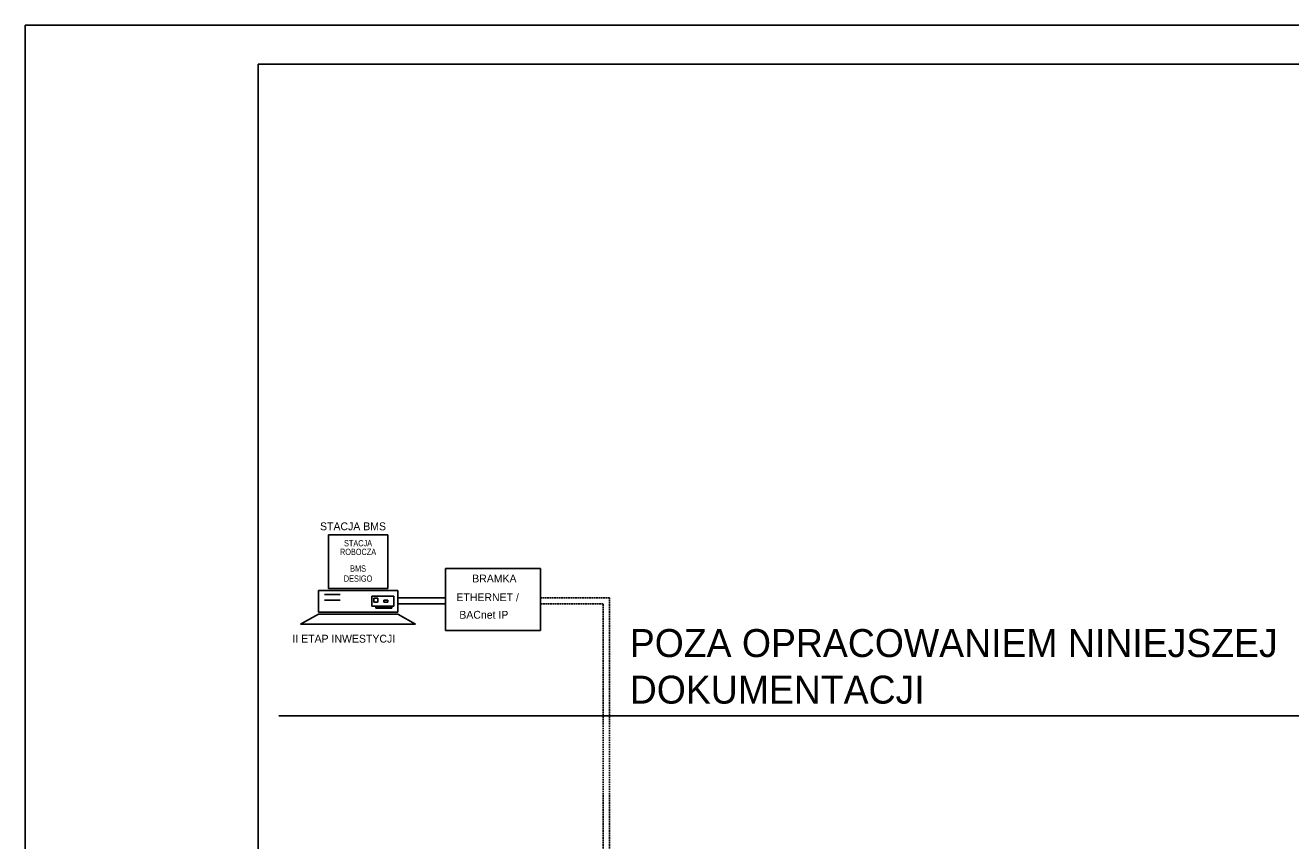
# Model space of a CAD drawing. Header units: millimetres. Extents: x -4295 to 10692, y -6128 to -188.
# Tile 6 of 30: x -4295 to -2665, y -2383 to -1333. Entities that reach past the tile are written whole.
import ezdxf
from ezdxf.enums import TextEntityAlignment as Align

# ---------------------------------------------------------------- set-up
doc = ezdxf.new("R2010")
doc.units = ezdxf.units.MM
for name, pattern in [('ACAD_ISO07W100', [3, 0, -3]), ('ACISOWELD', [3, 2, -1]), ('DOT2', [0.125, 0, -0.125])]:
    doc.linetypes.add(name, pattern=pattern)
for name, color, linetype in [('AIS_SZAFY', 184, 'Continuous'), ('AIS_tabelka', 184, 'Continuous'), ('BACnet_LON', 170, 'Continuous'), ('BMS_podkład', 184, 'DOT2')]:
    doc.layers.add(name, color=color, linetype=linetype)
doc.layers.add('opisy', color=7, linetype='Continuous', lineweight=40)

msp = doc.modelspace()

# ---------------------------------------------------------------- linework, layer by layer
at = {"color": 1}
for p, q in [((-3827.7, -1989.4), (-3904.2, -1989.4)), ((-3904.2, -1989.4), (-3904.2, -2058.3)), ((-3827.7, -2058.3), (-3827.7, -1989.4)), ((-3917, -2060.9), (-3814.9, -2060.9)), ((-3917, -2089), (-3917, -2060.9)), ((-3888.9, -2066), (-3909.4, -2066)), ((-3904.2, -2058.3), (-3827.7, -2058.3)), ((-3848.1, -2081.3), (-3848.1, -2068.5)), ((-3848.1, -2068.5), (-3820, -2068.5)), ((-3820, -2068.5), (-3820, -2081.3)), ((-3814.9, -2060.9), (-3814.9, -2089)), ((-3814.9, -2060.9), (-3814.9, -2077.3)), ((-3888.9, -2073.6), (-3909.4, -2073.6)), ((-3820, -2081.3), (-3848.1, -2081.3)), ((-3845.6, -2076.2), (-3845.6, -2071.1)), ((-3845.6, -2071.1), (-3840.5, -2071.1)), ((-3840.5, -2076.2), (-3845.6, -2076.2)), ((-3843, -2083.9), (-3843, -2081.3)), ((-3843, -2081.3), (-3822.6, -2081.3)), ((-3822.6, -2083.9), (-3843, -2083.9)), ((-3841.8, -2081.3), (-3841.8, -2083.9)), ((-3840.5, -2071.1), (-3840.5, -2076.2)), ((-3840.5, -2081.3), (-3840.5, -2083.9)), ((-3839.2, -2081.3), (-3839.2, -2083.9)), ((-3837.9, -2081.3), (-3837.9, -2083.9)), ((-3836.7, -2081.3), (-3836.7, -2083.9)), ((-3835.4, -2081.3), (-3835.4, -2083.9)), ((-3834.1, -2081.3), (-3834.1, -2083.9)), ((-3832.8, -2076.2), (-3832.8, -2073.6)), ((-3832.8, -2073.6), (-3827.7, -2073.6)), ((-3827.7, -2076.2), (-3832.8, -2076.2)), ((-3832.8, -2081.3), (-3832.8, -2083.9)), ((-3831.6, -2081.3), (-3831.6, -2083.9)), ((-3830.3, -2081.3), (-3830.3, -2083.9)), ((-3829, -2081.3), (-3829, -2083.9)), ((-3827.7, -2073.6), (-3827.7, -2076.2)), ((-3827.7, -2081.3), (-3827.7, -2083.9)), ((-3826.4, -2081.3), (-3826.4, -2083.9)), ((-3825.2, -2081.3), (-3825.2, -2083.9)), ((-3823.9, -2081.3), (-3823.9, -2083.9)), ((-3822.6, -2081.3), (-3822.6, -2083.9)), ((-3917, -2091.5), (-3940, -2104.3)), ((-3814.9, -2089), (-3917, -2089)), ((-3814.9, -2091.5), (-3917, -2091.5)), ((-3792, -2104.3), (-3814.9, -2091.5)), ((-3940, -2104.3), (-3792, -2104.3)), ((-3940, -2104.3), (-3877.9, -2104.3))]:
    msp.add_line(p, q, dxfattribs=at)
at = {"layer": 'AIS_SZAFY'}
for p, q in [((-3631, -2032.8), (-3753.3, -2032.8)), ((-3753.3, -2112.4), (-3753.3, -2032.8)), ((-3631, -2032.8), (-3631, -2112.4)), ((-3631, -2112.4), (-3753.3, -2112.4))]:
    msp.add_line(p, q, dxfattribs=at)
at = {"layer": 'AIS_tabelka'}
for p, q in [((-4294.6, -1333.2), (1645.4, -1333.2)), ((-4294.6, -5533.2), (-4294.6, -1333.2)), ((-3994.6, -1383.2), (1595.4, -1383.2)), ((-3994.6, -5483.2), (-3994.6, -1383.2))]:
    msp.add_line(p, q, dxfattribs=at)
at = {"layer": 'AIS_tabelka', "color": 6}
msp.add_line((-3968.1, -2222.3), (1521.9, -2222.3), dxfattribs=at)
at = {"layer": 'BACnet_LON'}
for p, q in [((-3753.3, -2070.3), (-3814.9, -2070.3)), ((-3753.3, -2078.4), (-3814.9, -2078.4))]:
    msp.add_line(p, q, dxfattribs=at)
at = {"layer": 'BACnet_LON', "linetype": 'ACISOWELD'}
for p, q in [((-3542.3, -2070.3), (-3631, -2070.3)), ((-3550.4, -2078.4), (-3631, -2078.4)), ((-3550.4, -2878.8), (-3550.4, -2078.4)), ((-3542.3, -2878.8), (-3542.3, -2070.3))]:
    msp.add_line(p, q, dxfattribs=at)

# ---------------------------------------------------------------- texts
at = {"color": 1, "linetype": 'DOT2', "width": 0.8}
for s, p in [('STACJA', (-3866, -2000.1)), ('ROBOCZA', (-3866, -2011.3)), ('BMS', (-3866, -2032.7)), ('DESIGO', (-3866, -2045.7))]:
    msp.add_text(s, height=8.1, dxfattribs=at).set_placement(p, align=Align.MIDDLE_CENTER)
at = {"layer": 'BMS_podkład', "color": 4}
for s, height, p in [('STACJA BMS', 10.12, (-3915, -1978.4)), ('II ETAP INWESTYCJI', 10.125, (-3950.6, -2123.1))]:
    msp.add_text(s, height=height, dxfattribs=at).set_placement(p, align=Align.MIDDLE_LEFT)
at = {"layer": 'BMS_podkład'}
for s, p in [('BRAMKA', (-3719, -2045.6)), ('ETHERNET /', (-3739.3, -2069.7)), ('BACnet IP', (-3735.6, -2092.3))]:
    msp.add_text(s, height=10.12, dxfattribs=at).set_placement(p, align=Align.MIDDLE_LEFT)
at = {"layer": 'opisy', "linetype": 'ACAD_ISO07W100', "insert": (-3516, -2110.7), "char_height": 36, "width": 935.525, "attachment_point": 1}
msp.add_mtext('POZA OPRACOWANIEM NINIEJSZEJ DOKUMENTACJI', dxfattribs=at)

doc.saveas('drawing.dxf')
